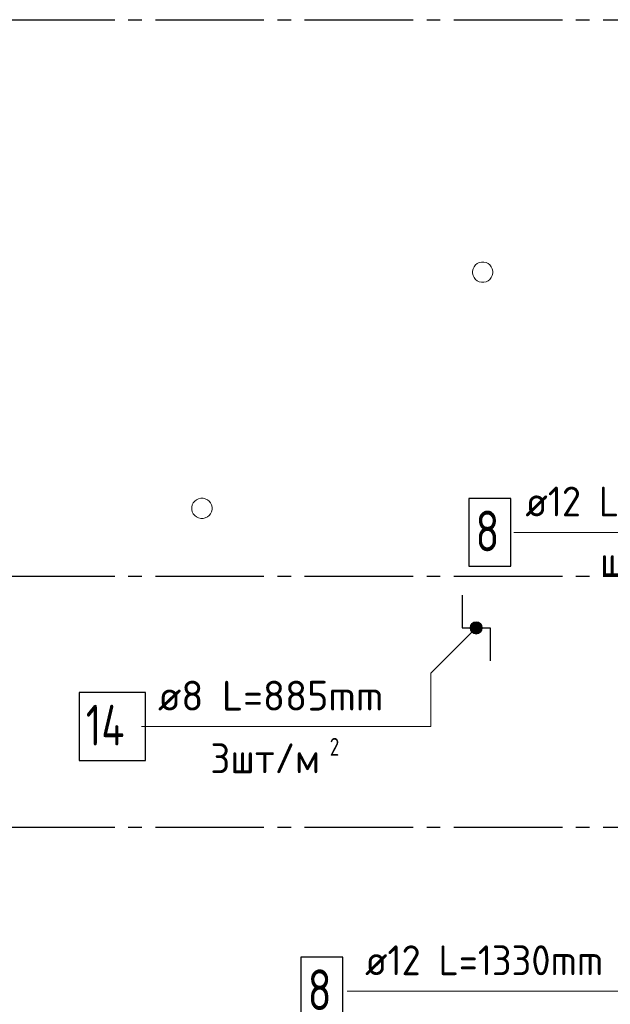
# Model space of a CAD drawing. Header units: millimetres. Extents: x 0 to 59400, y 0 to 42000.
# Tile 11 of 34: x 14899 to 19254, y 25628 to 32882. Entities that reach past the tile are written whole.
import ezdxf

# ---------------------------------------------------------------- set-up
doc = ezdxf.new("R2010")
doc.units = ezdxf.units.MM
doc.linetypes.add('______5', pattern=[1100, 800, -100, 100, -100])
for name, color, linetype, lineweight in [('ЖБ Перекрытие верхний уровень', 7, 'Continuous', 18), ('Обрамление П-обр. равн.', 7, 'Continuous', 25), ('Позиционная метка номер позиции', 7, 'Continuous', 13), ('Фиксатор', 7, 'Continuous', 50)]:
    doc.layers.add(name, color=color, linetype=linetype, lineweight=lineweight)
doc.layers.add('Оси', color=7, linetype='______5', lineweight=13, true_color=0x656565)
doc.styles.add('ISOCPEUR', font='txt')

msp = doc.modelspace()

# ---------------------------------------------------------------- hatches: boundary and pattern name
at = {"layer": 'Позиционная метка номер позиции', "linetype": 'Continuous', "lineweight": 13, "transparency": 33554687}
for points in [[(18308.3, 28389.2), (18253.6, 28444), (18233.2, 28432.5)], [(18308.3, 28412.1), (18276.5, 28444), (18253.6, 28444)], [(18308.3, 28412.1), (18253.6, 28444), (18308.3, 28389.2)], [(18276.5, 28444), (18308.3, 28412.1), (18296.9, 28432.5)], [(18296.9, 28368.9), (18233.2, 28432.5), (18221.8, 28412.1)], [(18296.9, 28368.9), (18221.8, 28412.1), (18276.5, 28357.4)], [(18276.5, 28357.4), (18221.8, 28412.1), (18221.8, 28389.2)], [(18276.5, 28357.4), (18221.8, 28389.2), (18253.6, 28357.4)], [(18253.6, 28357.4), (18221.8, 28389.2), (18233.2, 28368.9)], [(18308.3, 28389.2), (18233.2, 28432.5), (18296.9, 28368.9)]]:
    msp.add_hatch(color=7, dxfattribs=at).paths.add_polyline_path(points)

# ---------------------------------------------------------------- linework, layer by layer
at = {"layer": 'ЖБ Перекрытие верхний уровень', "color": 7, "linetype": 'Continuous', "lineweight": 18, "transparency": 33554687}
for p, q in [((18249, 31062.1), (18241.7, 31046.9)), ((18259.5, 31075.3), (18249, 31062.1)), ((18272.7, 31085.8), (18259.5, 31075.3)), ((18287.9, 31093.1), (18272.7, 31085.8)), ((18304.3, 31096.8), (18287.9, 31093.1)), ((18321.2, 31096.8), (18304.3, 31096.8)), ((18337.6, 31093.1), (18321.2, 31096.8)), ((18352.8, 31085.8), (18337.6, 31093.1)), ((18366, 31075.3), (18352.8, 31085.8)), ((18376.5, 31062.1), (18366, 31075.3)), ((18383.8, 31046.9), (18376.5, 31062.1)), ((18241.7, 31046.9), (18237.9, 31030.4)), ((18237.9, 31030.4), (18237.9, 31013.6)), ((18237.9, 31013.6), (18241.7, 30997.1)), ((18241.7, 30997.1), (18249, 30981.9)), ((18249, 30981.9), (18259.5, 30968.8)), ((18366, 30968.8), (18376.5, 30981.9)), ((18376.5, 30981.9), (18383.8, 30997.1)), ((18387.6, 31030.4), (18383.8, 31046.9)), ((18383.8, 30997.1), (18387.6, 31013.6)), ((18387.6, 31013.6), (18387.6, 31030.4)), ((18259.5, 30968.8), (18272.7, 30958.2)), ((18272.7, 30958.2), (18287.9, 30950.9)), ((18287.9, 30950.9), (18304.3, 30947.2)), ((18304.3, 30947.2), (18321.2, 30947.2)), ((18321.2, 30947.2), (18337.6, 30950.9)), ((18337.6, 30950.9), (18352.8, 30958.2)), ((18352.8, 30958.2), (18366, 30968.8)), ((16171.6, 29306.9), (16167.9, 29290.4)), ((16179, 29322.1), (16171.6, 29306.9)), ((16189.5, 29335.3), (16179, 29322.1)), ((16202.7, 29345.8), (16189.5, 29335.3)), ((16217.9, 29353.1), (16202.7, 29345.8)), ((16234.3, 29356.8), (16217.9, 29353.1)), ((16251.2, 29356.8), (16234.3, 29356.8)), ((16267.6, 29353.1), (16251.2, 29356.8)), ((16282.8, 29345.8), (16267.6, 29353.1)), ((16296, 29335.3), (16282.8, 29345.8)), ((16306.5, 29322.1), (16296, 29335.3)), ((16313.8, 29306.9), (16306.5, 29322.1)), ((16317.6, 29290.4), (16313.8, 29306.9)), ((16167.9, 29290.4), (16167.9, 29273.6)), ((16167.9, 29273.6), (16171.6, 29257.1)), ((16171.6, 29257.1), (16179, 29241.9)), ((16179, 29241.9), (16189.5, 29228.7)), ((16296, 29228.7), (16306.5, 29241.9)), ((16306.5, 29241.9), (16313.8, 29257.1)), ((16313.8, 29257.1), (16317.6, 29273.6)), ((16317.6, 29273.6), (16317.6, 29290.4)), ((16189.5, 29228.7), (16202.7, 29218.2)), ((16202.7, 29218.2), (16217.9, 29210.9)), ((16217.9, 29210.9), (16234.3, 29207.2)), ((16234.3, 29207.2), (16251.2, 29207.2)), ((16251.2, 29207.2), (16267.6, 29210.9)), ((16267.6, 29210.9), (16282.8, 29218.2)), ((16282.8, 29218.2), (16296, 29228.7))]:
    msp.add_line(p, q, dxfattribs=at)
at = {"layer": 'Обрамление П-обр. равн.', "color": 7, "linetype": 'Continuous', "lineweight": 25, "transparency": 33554687}
for points in [[(18209.4, 28855), (18519.4, 28855), (18519.4, 29355), (18209.4, 29355), (18209.4, 28855)], [(16972.4, 25475), (17282.4, 25475), (17282.4, 25975), (16972.4, 25975), (16972.4, 25475)]]:
    msp.add_lwpolyline(points, dxfattribs=at)
at = {"layer": 'Оси', "color": 8, "linetype": '______5', "lineweight": -3, "transparency": 33554687}
for p, q in [((3800, 32882), (27445.3, 32882)), ((3800, 28782), (38610, 28782)), ((3800, 26932), (38610, 26932))]:
    msp.add_line(p, q, dxfattribs=at)
at = {"layer": 'Позиционная метка номер позиции', "color": 7, "linetype": 'Continuous', "lineweight": 13, "transparency": 33554687}
for p, q in [((18233.2, 28432.5), (18233.2, 28432.5)), ((18233.2, 28368.9), (18233.2, 28368.9)), ((18296.9, 28432.5), (18296.9, 28432.5)), ((18296.9, 28368.9), (18296.9, 28368.9))]:
    msp.add_line(p, q, dxfattribs=at)
for points in [[(21087.7, 29831), (20754.4, 29497.7), (20754.4, 29105), (18543.4, 29105)], [(18265, 28400.7), (17931.7, 28067.4), (17931.7, 27674.7), (15796.7, 27674.7)], [(19857.7, 26601), (19524.4, 26267.7), (19524.4, 25725), (17313.4, 25725)]]:
    msp.add_lwpolyline(points, dxfattribs=at)
msp.add_circle((18265, 28400.7), 45, dxfattribs=at)
at = {"layer": 'Фиксатор', "color": 7, "linetype": 'Continuous', "lineweight": 25, "transparency": 33554687}
for points in [[(18161.5, 28642.7), (18161.5, 28400.7), (18161.5, 28400.7), (18368.5, 28400.7), (18368.5, 28400.7), (18368.5, 28158.7)], [(15336.7, 27424.7), (15826.7, 27424.7), (15826.7, 27924.7), (15336.7, 27924.7), (15336.7, 27424.7)]]:
    msp.add_lwpolyline(points, dxfattribs=at)

# ---------------------------------------------------------------- texts
at = {"layer": 'Обрамление П-обр. равн.', "color": 7, "linetype": 'Continuous', "lineweight": 13, "transparency": 33554687, "attachment_point": 7, "style": 'ISOCPEUR'}
for s, insert, char_height, width in [('\\W0.94;ø12 L=1330mm ', (18627.6, 29222.3), 220, 2104.383), ('\\W0.78;8', (18259.4, 28965), 300, 326.397), ('\\W0.95;ш.200 ', (19177.6, 28782.3), 220, 962.122), ('\\W0.94;ø12 L=1330mm ', (17445.7, 25842.3), 220, 2104.376), ('\\W0.78;8', (17022.4, 25585), 300, 326.407)]:
    msp.add_mtext(s, dxfattribs=dict(at, insert=insert, char_height=char_height, width=width))
at = {"layer": 'Фиксатор', "color": 7, "linetype": 'Continuous', "lineweight": 13, "transparency": 33554687, "attachment_point": 7, "style": 'ISOCPEUR'}
for s, insert, char_height, width in [('\\W0.98;ø8 L=885mm ', (15918.7, 27792), 220, 1888.528), ('\\W0.76;14', (15386.7, 27534.7), 300, 504.567)]:
    msp.add_mtext(s, dxfattribs=dict(at, insert=insert, char_height=char_height, width=width))
at = {"layer": 'Фиксатор', "color": 7, "linetype": 'Continuous', "lineweight": 25, "transparency": 33554687, "attachment_point": 7, "style": 'ISOCPEUR'}
for s, insert, char_height, width in [('\\W0.95;3шт/м', (16305.1, 27330.7), 220, 984.31), ('\\W0.78;2', (17185.2, 27459), 132, 143.621)]:
    msp.add_mtext(s, dxfattribs=dict(at, insert=insert, char_height=char_height, width=width))

doc.saveas('drawing.dxf')
